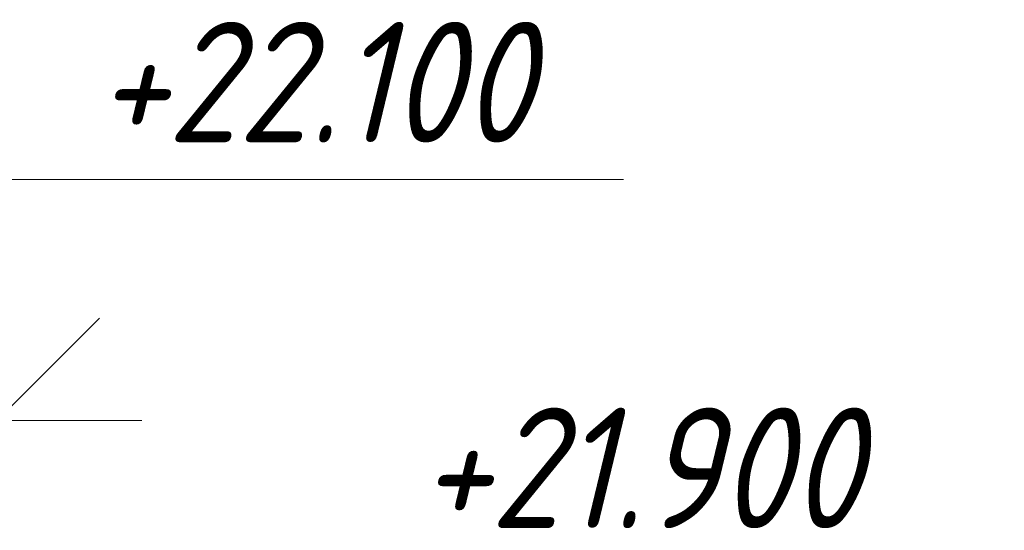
# Model space of a CAD drawing. Header units: millimetres. Extents: x 22746 to 32410, y -25598 to 27634.
# Tile 13 of 25: x 28579 to 29090, y 22043 to 22308. Entities that reach past the tile are written whole.
import ezdxf

# ---------------------------------------------------------------- set-up
doc = ezdxf.new("R2010")
doc.units = ezdxf.units.MM
doc.layers.add('A-____-NOTE-TEXT', color=131, linetype='Continuous', lineweight=20)
doc.layers.add('G-____-____-DIMS', color=111, linetype='Continuous', lineweight=9)
doc.styles.add('GOST Common_I_2', font='GOST_Common Italic.ttf', dxfattribs={"width": 0.9, "height": 62.5})

# ---------------------------------------------------------------- blocks, each defined once
blk = doc.blocks.new('Высотные отметки - Стрелка вверх-6399-КЖ1_ПЭ_ВЭ8_Армирование_Пилоны_Пм-8_2_2-2')
at = {"layer": 'A-____-NOTE-TEXT'}
for p, q in [((17088.75, 25225), (17413.75, 25225)), ((17088.75, 25100), (17088.75, 25225)), ((17088.75, 25100), (17035.71, 25153.03)), ((17088.75, 25100), (17141.78, 25153.03)), ((17013.75, 25100), (17163.75, 25100))]:
    blk.add_line(p, q, dxfattribs=at)

msp = doc.modelspace()

# ---------------------------------------------------------------- block references
at = {"layer": 'A-____-NOTE-TEXT'}
msp.add_blockref('Высотные отметки - Стрелка вверх-6399-КЖ1_ПЭ_ВЭ8_Армирование_Пилоны_Пм-8_2_2-2', (11478.3407, -3000), dxfattribs=at)

# ---------------------------------------------------------------- texts
at = {"layer": 'G-____-____-DIMS', "lineweight": 20, "insert": (28618.5745, 22306.6768), "char_height": 62.5, "width": 296.427617, "attachment_point": 1, "line_spacing_factor": 1.022761, "style": 'GOST Common_I_2', "bg_fill": 3, "box_fill_scale": 1.25, "bg_fill_color": 256, "bg_fill_true_color": 13158600, "bg_fill_transparency": 0}
msp.add_mtext('+22.100', dxfattribs=at)

# ---------------------------------------------------------------- next in the draw order: texts
at = {"layer": 'G-____-____-DIMS', "lineweight": 20, "insert": (28786.0891, 22106.6768), "char_height": 62.5, "width": 296.427617, "attachment_point": 1, "line_spacing_factor": 1.022761, "style": 'GOST Common_I_2', "bg_fill": 3, "box_fill_scale": 1.25, "bg_fill_color": 256, "bg_fill_true_color": 13158600, "bg_fill_transparency": 0}
msp.add_mtext('+21.900', dxfattribs=at)

doc.saveas('drawing.dxf')
